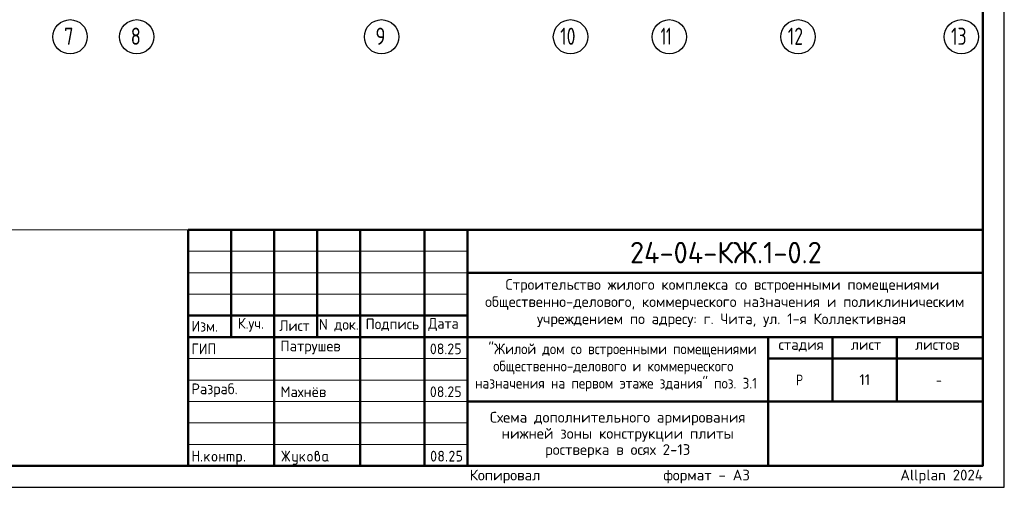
# Model space of a CAD drawing. Header units: millimetres. Extents: x 0 to 42000, y 0 to 29700.
# Tile 2 of 3: x 19076 to 42000, y 0 to 10896. Entities that reach past the tile are written whole.
import ezdxf

# ---------------------------------------------------------------- set-up
doc = ezdxf.new("R2010")
doc.units = ezdxf.units.MM
doc.linetypes.add('______5', pattern=[1100, 800, -100, 100, -100])
doc.layers.add('Standard', color=7, linetype='Continuous', lineweight=25)
doc.layers.add('Надписи', color=7, linetype='Continuous', lineweight=25)
doc.layers.add('Оси', color=7, linetype='______5', true_color=0x656565)
doc.styles.add('ISOCPEUR', font='txt')

msp = doc.modelspace()

# ---------------------------------------------------------------- hatches: boundary and pattern name
at = {"layer": 'Standard', "linetype": 'Continuous', "lineweight": 25, "transparency": 33554687}
for points in [[(23099, 614), (23099, 839), (23099, 840), (23099, 842), (23099, 843), (23100, 844), (23100, 845), (23101, 846), (23101, 847), (23102, 848), (23103, 849), (23104, 850), (23105, 850), (23106, 851), (23107, 851), (23109, 851), (23110, 851), (23112, 851), (23113, 851), (23115, 851), (23116, 851), (23117, 851), (23118, 850), (23119, 850), (23120, 849), (23121, 848), (23122, 847), (23122, 846), (23123, 845), (23123, 844), (23124, 843), (23124, 842), (23124, 840), (23124, 839), (23124, 751), (23224, 751), (23224, 839), (23224, 840), (23224, 842), (23224, 843), (23225, 844), (23225, 845), (23226, 846), (23226, 847), (23227, 848), (23228, 849), (23229, 850), (23230, 850), (23231, 851), (23232, 851), (23233, 851), (23235, 851), (23236, 851), (23238, 851), (23239, 851), (23241, 851), (23242, 851), (23243, 850), (23244, 850), (23245, 849), (23246, 848), (23247, 847), (23247, 846), (23248, 845), (23248, 844), (23249, 843), (23249, 842), (23249, 840), (23249, 839), (23249, 614), (23249, 612), (23249, 611), (23249, 609), (23248, 608), (23248, 607), (23247, 606), (23247, 605), (23246, 604), (23245, 604), (23244, 603), (23243, 602), (23242, 602), (23241, 602), (23239, 601), (23238, 601), (23236, 601), (23235, 601), (23233, 601), (23232, 602), (23231, 602), (23230, 602), (23229, 603), (23228, 604), (23227, 604), (23226, 605), (23226, 606), (23225, 607), (23225, 608), (23224, 609), (23224, 611), (23224, 612), (23224, 614), (23224, 726), (23124, 726), (23124, 614), (23124, 612), (23124, 611), (23124, 609), (23123, 608), (23123, 607), (23122, 606), (23122, 605), (23121, 604), (23120, 604), (23119, 603), (23118, 602), (23117, 602), (23116, 602), (23115, 601), (23113, 601), (23112, 601), (23110, 601), (23109, 601), (23107, 602), (23106, 602), (23105, 602), (23104, 603), (23103, 604), (23102, 604), (23101, 605), (23101, 606), (23100, 607), (23100, 608), (23099, 609), (23099, 611), (23099, 612)], [(23399, 694), (23478, 773), (23478, 773), (23479, 774), (23480, 775), (23482, 775), (23483, 776), (23484, 776), (23485, 776), (23486, 776), (23488, 776), (23489, 776), (23491, 776), (23492, 775), (23493, 775), (23494, 774), (23495, 774), (23496, 773), (23497, 772), (23497, 771), (23498, 770), (23498, 769), (23499, 768), (23499, 767), (23499, 765), (23499, 764), (23499, 762), (23499, 761), (23498, 760), (23498, 759), (23497, 758), (23497, 757), (23496, 756), (23495, 755), (23440, 700), (23496, 621), (23498, 619), (23498, 617), (23499, 616), (23499, 614), (23499, 612), (23499, 611), (23499, 609), (23498, 608), (23498, 607), (23497, 606), (23497, 605), (23496, 604), (23495, 604), (23494, 603), (23493, 602), (23492, 602), (23491, 602), (23489, 601), (23488, 601), (23486, 601), (23485, 601), (23483, 602), (23482, 602), (23480, 603), (23479, 603), (23478, 604), (23477, 605), (23476, 607), (23422, 682), (23399, 659), (23399, 614), (23399, 612), (23399, 611), (23399, 609), (23398, 608), (23398, 607), (23397, 606), (23397, 605), (23396, 604), (23395, 604), (23394, 603), (23393, 602), (23392, 602), (23391, 602), (23389, 601), (23388, 601), (23386, 601), (23385, 601), (23383, 601), (23382, 602), (23381, 602), (23380, 602), (23379, 603), (23378, 604), (23377, 604), (23376, 605), (23376, 606), (23375, 607), (23375, 608), (23374, 609), (23374, 611), (23374, 612), (23374, 614), (23374, 764), (23374, 765), (23374, 767), (23374, 768), (23375, 769), (23375, 770), (23376, 771), (23376, 772), (23377, 773), (23378, 774), (23379, 774), (23380, 775), (23381, 775), (23382, 776), (23383, 776), (23385, 776), (23386, 776), (23388, 776), (23389, 776), (23391, 776), (23392, 775), (23393, 775), (23394, 774), (23395, 774), (23396, 773), (23397, 772), (23397, 771), (23398, 770), (23398, 769), (23399, 768), (23399, 767), (23399, 765), (23399, 764)], [(23749, 676), (23749, 614), (23749, 612), (23748, 611), (23748, 609), (23748, 608), (23747, 607), (23747, 606), (23746, 605), (23746, 604), (23745, 604), (23744, 603), (23743, 602), (23742, 602), (23740, 602), (23739, 601), (23738, 601), (23736, 601), (23735, 601), (23733, 601), (23732, 602), (23731, 602), (23729, 602), (23729, 603), (23728, 604), (23727, 604), (23726, 605), (23725, 606), (23725, 607), (23724, 608), (23724, 609), (23724, 611), (23724, 612), (23724, 614), (23724, 764), (23724, 765), (23724, 767), (23724, 768), (23724, 769), (23725, 770), (23725, 771), (23726, 772), (23727, 773), (23728, 774), (23729, 774), (23729, 775), (23731, 775), (23732, 776), (23733, 776), (23735, 776), (23736, 776), (23738, 776), (23739, 776), (23740, 776), (23742, 775), (23743, 775), (23744, 774), (23745, 774), (23746, 773), (23746, 772), (23747, 771), (23747, 770), (23748, 769), (23748, 768), (23748, 767), (23749, 765), (23749, 764), (23749, 701), (23823, 701), (23823, 764), (23823, 765), (23824, 767), (23824, 768), (23824, 769), (23825, 770), (23825, 771), (23826, 772), (23826, 773), (23827, 774), (23828, 774), (23829, 775), (23830, 775), (23832, 776), (23833, 776), (23834, 776), (23836, 776), (23837, 776), (23839, 776), (23840, 776), (23841, 775), (23843, 775), (23843, 774), (23844, 774), (23845, 773), (23846, 772), (23847, 771), (23847, 770), (23848, 769), (23848, 768), (23848, 767), (23848, 765), (23848, 764), (23848, 614), (23848, 612), (23848, 611), (23848, 609), (23848, 608), (23847, 607), (23847, 606), (23846, 605), (23845, 604), (23844, 604), (23843, 603), (23843, 602), (23841, 602), (23840, 602), (23839, 601), (23837, 601), (23836, 601), (23834, 601), (23833, 601), (23832, 602), (23830, 602), (23829, 602), (23828, 603), (23827, 604), (23826, 604), (23826, 605), (23825, 606), (23825, 607), (23824, 608), (23824, 609), (23824, 611), (23823, 612), (23823, 614), (23823, 676)], [(23911, 776), (24023, 776), (24026, 776), (24028, 776), (24031, 776), (24033, 775), (24036, 775), (24038, 774), (24040, 773), (24043, 773), (24045, 772), (24047, 770), (24049, 769), (24051, 768), (24053, 767), (24055, 765), (24057, 763), (24059, 762), (24061, 760), (24062, 758), (24064, 756), (24065, 754), (24067, 752), (24068, 750), (24069, 748), (24070, 745), (24071, 743), (24071, 741), (24072, 739), (24072, 736), (24073, 734), (24073, 731), (24073, 729), (24073, 726), (24073, 614), (24073, 612), (24073, 611), (24073, 609), (24073, 608), (24072, 607), (24072, 606), (24071, 605), (24070, 604), (24069, 604), (24068, 603), (24067, 602), (24066, 602), (24065, 602), (24064, 601), (24062, 601), (24061, 601), (24059, 601), (24058, 601), (24057, 602), (24055, 602), (24054, 602), (24053, 603), (24052, 604), (24051, 604), (24051, 605), (24050, 606), (24049, 607), (24049, 608), (24049, 609), (24048, 611), (24048, 612), (24048, 614), (24048, 726), (24048, 729), (24048, 731), (24047, 734), (24046, 736), (24046, 738), (24044, 740), (24043, 742), (24041, 744), (24039, 746), (24037, 747), (24035, 748), (24033, 749), (24031, 750), (24028, 751), (24026, 751), (24023, 751), (23998, 751), (23998, 614), (23998, 612), (23998, 611), (23998, 609), (23998, 608), (23997, 607), (23997, 606), (23996, 605), (23995, 604), (23995, 604), (23994, 603), (23993, 602), (23991, 602), (23990, 602), (23989, 601), (23987, 601), (23986, 601), (23984, 601), (23983, 601), (23982, 602), (23980, 602), (23979, 602), (23978, 603), (23977, 604), (23977, 604), (23976, 605), (23975, 606), (23975, 607), (23974, 608), (23974, 609), (23974, 611), (23973, 612), (23973, 614), (23973, 751), (23924, 751), (23924, 614), (23924, 612), (23923, 611), (23923, 609), (23923, 608), (23922, 607), (23922, 606), (23921, 605), (23920, 604), (23920, 604), (23919, 603), (23918, 602), (23916, 602), (23915, 602), (23914, 601), (23913, 601), (23911, 601), (23909, 601), (23908, 601), (23907, 602), (23906, 602), (23904, 602), (23903, 603), (23902, 604), (23902, 604), (23901, 605), (23900, 606), (23900, 607), (23899, 608), (23899, 609), (23899, 611), (23898, 612), (23898, 614), (23898, 764), (23898, 765), (23899, 767), (23899, 768), (23899, 769), (23900, 770), (23900, 771), (23901, 772), (23902, 773), (23902, 774), (23903, 774), (23904, 775), (23906, 775), (23907, 776), (23908, 776), (23909, 776)], [(25259, 704), (25194, 607), (25193, 605), (25192, 604), (25191, 603), (25190, 603), (25188, 602), (25187, 602), (25185, 601), (25183, 601), (25182, 601), (25180, 601), (25179, 602), (25178, 602), (25177, 603), (25176, 603), (25175, 604), (25174, 605), (25173, 605), (25173, 606), (25172, 607), (25172, 609), (25171, 610), (25171, 611), (25171, 613), (25171, 614), (25171, 616), (25172, 618), (25172, 619), (25173, 621), (25243, 726), (25173, 832), (25172, 833), (25172, 835), (25171, 837), (25171, 838), (25171, 840), (25171, 841), (25171, 843), (25172, 844), (25172, 845), (25173, 846), (25173, 847), (25174, 848), (25175, 849), (25176, 849), (25177, 850), (25178, 850), (25179, 851), (25181, 851), (25182, 851), (25184, 851), (25185, 851), (25187, 851), (25188, 851), (25189, 850), (25191, 849), (25192, 848), (25193, 847), (25194, 846), (25259, 749), (25259, 839), (25259, 840), (25259, 842), (25259, 843), (25259, 844), (25260, 845), (25260, 846), (25261, 847), (25262, 848), (25262, 849), (25263, 850), (25264, 850), (25266, 851), (25267, 851), (25268, 851), (25269, 851), (25271, 851), (25273, 851), (25274, 851), (25275, 851), (25277, 851), (25278, 850), (25279, 850), (25280, 849), (25280, 848), (25281, 847), (25282, 846), (25282, 845), (25283, 844), (25283, 843), (25283, 842), (25284, 840), (25284, 839), (25284, 749), (25348, 846), (25349, 847), (25350, 848), (25351, 849), (25353, 850), (25354, 851), (25356, 851), (25357, 851), (25359, 851), (25360, 851), (25361, 851), (25362, 851), (25363, 850), (25365, 850), (25366, 849), (25367, 848), (25367, 847), (25368, 847), (25369, 846), (25370, 845), (25370, 843), (25371, 842), (25371, 841), (25371, 840), (25371, 839), (25371, 837), (25371, 835), (25370, 833), (25369, 832), (25299, 726), (25369, 621), (25370, 619), (25371, 617), (25371, 616), (25371, 614), (25371, 613), (25371, 611), (25371, 610), (25370, 609), (25370, 608), (25369, 607), (25368, 606), (25368, 605), (25367, 604), (25366, 603), (25365, 603), (25364, 602), (25363, 602), (25361, 602), (25360, 601), (25359, 601), (25357, 601), (25356, 602), (25354, 602), (25353, 603), (25351, 603), (25350, 604), (25349, 605), (25348, 607), (25284, 704), (25284, 614), (25284, 612), (25283, 611), (25283, 609), (25283, 608), (25282, 607), (25282, 606), (25281, 605), (25280, 604), (25280, 604), (25279, 603), (25278, 602), (25277, 602), (25275, 602), (25274, 601), (25273, 601), (25271, 601), (25269, 601), (25268, 601), (25267, 602), (25266, 602), (25264, 602), (25263, 603), (25262, 604), (25262, 604), (25261, 605), (25260, 606), (25260, 607), (25259, 608), (25259, 609), (25259, 611), (25259, 612), (25259, 614)], [(25521, 576), (25521, 601), (25471, 601), (25468, 601), (25466, 602), (25463, 602), (25461, 602), (25458, 603), (25456, 603), (25454, 604), (25452, 605), (25449, 606), (25447, 607), (25445, 608), (25443, 609), (25441, 611), (25439, 612), (25437, 614), (25436, 616), (25434, 618), (25432, 620), (25431, 622), (25429, 624), (25428, 626), (25427, 628), (25426, 630), (25425, 632), (25424, 634), (25423, 637), (25422, 639), (25422, 641), (25422, 644), (25421, 646), (25421, 649), (25421, 651), (25421, 764), (25421, 765), (25421, 767), (25421, 768), (25422, 769), (25422, 770), (25423, 771), (25423, 772), (25424, 773), (25425, 774), (25426, 774), (25427, 775), (25428, 775), (25429, 776), (25431, 776), (25432, 776), (25434, 776), (25435, 776), (25437, 776), (25438, 776), (25439, 775), (25440, 775), (25441, 774), (25442, 774), (25443, 773), (25444, 772), (25444, 771), (25445, 770), (25445, 769), (25446, 768), (25446, 767), (25446, 765), (25446, 764), (25446, 651), (25446, 649), (25447, 646), (25447, 644), (25448, 642), (25449, 640), (25450, 638), (25452, 636), (25454, 634), (25455, 632), (25457, 630), (25459, 629), (25462, 628), (25464, 627), (25466, 627), (25468, 626), (25471, 626), (25521, 626), (25521, 764), (25521, 765), (25521, 767), (25521, 768), (25522, 769), (25522, 770), (25523, 771), (25523, 772), (25524, 773), (25525, 774), (25526, 774), (25527, 775), (25528, 775), (25529, 776), (25530, 776), (25532, 776), (25533, 776), (25535, 776), (25536, 776), (25538, 776), (25539, 775), (25540, 775), (25541, 774), (25542, 774), (25543, 773), (25544, 772), (25544, 771), (25545, 770), (25545, 769), (25545, 768), (25546, 767), (25546, 765), (25546, 764), (25546, 576), (25546, 574), (25546, 571), (25545, 569), (25545, 566), (25545, 564), (25544, 562), (25543, 559), (25542, 557), (25541, 555), (25540, 553), (25539, 551), (25538, 549), (25537, 547), (25535, 545), (25533, 543), (25532, 541), (25530, 539), (25528, 538), (25526, 536), (25524, 535), (25522, 533), (25520, 532), (25518, 531), (25516, 530), (25514, 529), (25511, 528), (25509, 528), (25507, 527), (25504, 527), (25502, 527), (25499, 526), (25497, 526), (25446, 526), (25445, 526), (25443, 527), (25442, 527), (25441, 527), (25440, 528), (25439, 528), (25438, 529), (25437, 529), (25436, 530), (25435, 531), (25435, 532), (25434, 533), (25434, 535), (25434, 536), (25434, 537), (25434, 539), (25434, 540), (25434, 541), (25434, 542), (25435, 544), (25435, 545), (25436, 546), (25436, 547), (25437, 548), (25438, 549), (25439, 549), (25440, 550), (25442, 550), (25443, 551), (25444, 551), (25445, 551), (25446, 551), (25496, 551), (25499, 551), (25501, 552), (25503, 552), (25506, 553), (25508, 554), (25510, 555), (25512, 557), (25514, 558), (25515, 560), (25517, 562), (25518, 564), (25519, 566), (25520, 568), (25520, 571), (25521, 573)], [(25621, 694), (25700, 773), (25700, 773), (25701, 774), (25702, 775), (25704, 775), (25705, 776), (25706, 776), (25707, 776), (25708, 776), (25710, 776), (25711, 776), (25713, 776), (25714, 775), (25715, 775), (25716, 774), (25717, 774), (25718, 773), (25719, 772), (25719, 771), (25720, 770), (25720, 769), (25721, 768), (25721, 767), (25721, 765), (25721, 764), (25721, 762), (25721, 761), (25721, 760), (25720, 759), (25720, 758), (25719, 757), (25718, 756), (25717, 755), (25662, 700), (25719, 621), (25720, 619), (25720, 617), (25721, 616), (25721, 614), (25721, 612), (25721, 611), (25721, 609), (25720, 608), (25720, 607), (25719, 606), (25719, 605), (25718, 604), (25717, 604), (25716, 603), (25715, 602), (25714, 602), (25713, 602), (25711, 601), (25710, 601), (25708, 601), (25707, 601), (25705, 602), (25704, 602), (25703, 603), (25701, 603), (25700, 604), (25699, 605), (25698, 607), (25644, 682), (25621, 659), (25621, 614), (25621, 612), (25621, 611), (25621, 609), (25620, 608), (25620, 607), (25619, 606), (25619, 605), (25618, 604), (25617, 604), (25616, 603), (25615, 602), (25614, 602), (25613, 602), (25611, 601), (25610, 601), (25608, 601), (25607, 601), (25606, 601), (25604, 602), (25603, 602), (25602, 602), (25601, 603), (25600, 604), (25599, 604), (25598, 605), (25598, 606), (25597, 607), (25597, 608), (25596, 609), (25596, 611), (25596, 612), (25596, 614), (25596, 764), (25596, 765), (25596, 767), (25596, 768), (25597, 769), (25597, 770), (25598, 771), (25598, 772), (25599, 773), (25600, 774), (25601, 774), (25602, 775), (25603, 775), (25604, 776), (25606, 776), (25607, 776), (25608, 776), (25610, 776), (25611, 776), (25613, 776), (25614, 775), (25615, 775), (25616, 774), (25617, 774), (25618, 773), (25619, 772), (25619, 771), (25620, 770), (25620, 769), (25621, 768), (25621, 767), (25621, 765), (25621, 764)], [(29137, 851), (29140, 851), (29144, 851), (29147, 851), (29150, 850), (29153, 850), (29156, 849), (29158, 848), (29161, 847), (29164, 846), (29167, 844), (29169, 843), (29172, 841), (29174, 839), (29177, 837), (29179, 835), (29181, 833), (29184, 831), (29186, 828), (29188, 826), (29189, 823), (29191, 821), (29193, 818), (29194, 816), (29195, 813), (29196, 810), (29197, 807), (29198, 804), (29198, 801), (29199, 798), (29199, 795), (29200, 792), (29200, 789), (29200, 784), (29199, 780), (29198, 775), (29197, 771), (29195, 766), (29193, 762), (29191, 757), (29188, 753), (29110, 626), (29187, 626), (29189, 626), (29190, 626), (29191, 626), (29193, 626), (29194, 625), (29195, 625), (29196, 624), (29197, 623), (29197, 622), (29198, 621), (29198, 620), (29199, 619), (29199, 618), (29199, 617), (29200, 615), (29200, 614), (29200, 612), (29199, 611), (29199, 610), (29199, 608), (29198, 607), (29198, 606), (29197, 605), (29197, 604), (29196, 604), (29195, 603), (29194, 602), (29193, 602), (29191, 602), (29190, 601), (29189, 601), (29187, 601), (29087, 601), (29086, 601), (29084, 601), (29083, 602), (29082, 602), (29081, 602), (29080, 603), (29079, 604), (29078, 604), (29077, 605), (29076, 606), (29076, 607), (29075, 608), (29075, 609), (29075, 611), (29075, 612), (29075, 614), (29075, 616), (29075, 617), (29076, 619), (29077, 621), (29168, 768), (29170, 771), (29171, 773), (29172, 776), (29173, 778), (29174, 781), (29174, 783), (29175, 786), (29175, 789), (29175, 793), (29174, 796), (29173, 800), (29172, 803), (29171, 806), (29168, 809), (29166, 813), (29164, 815), (29161, 818), (29158, 820), (29155, 822), (29152, 823), (29148, 825), (29145, 826), (29141, 826), (29137, 826), (29135, 826), (29132, 826), (29129, 825), (29127, 824), (29124, 823), (29122, 822), (29119, 820), (29117, 818), (29114, 816), (29112, 814), (29110, 812), (29107, 809), (29105, 806), (29103, 802), (29100, 799), (29098, 795), (29097, 793), (29096, 792), (29095, 791), (29094, 790), (29092, 790), (29091, 789), (29089, 789), (29087, 789), (29086, 789), (29084, 789), (29083, 789), (29082, 790), (29081, 790), (29080, 791), (29079, 791), (29078, 792), (29077, 793), (29076, 794), (29076, 795), (29075, 796), (29075, 797), (29075, 798), (29075, 800), (29075, 801), (29075, 803), (29075, 804), (29075, 805), (29076, 806), (29079, 812), (29082, 817), (29085, 822), (29088, 826), (29092, 830), (29095, 834), (29099, 837), (29103, 840), (29107, 843), (29111, 845), (29115, 847), (29119, 848), (29123, 850), (29128, 851), (29132, 851)], [(29250, 739), (29250, 839), (29250, 840), (29250, 842), (29250, 843), (29250, 844), (29251, 845), (29251, 846), (29252, 847), (29253, 848), (29253, 849), (29254, 850), (29255, 850), (29257, 851), (29258, 851), (29259, 851), (29261, 851), (29262, 851), (29349, 851), (29351, 851), (29352, 851), (29354, 851), (29355, 851), (29356, 850), (29357, 850), (29358, 849), (29359, 848), (29359, 847), (29360, 846), (29361, 845), (29361, 844), (29361, 843), (29362, 842), (29362, 840), (29362, 839), (29362, 837), (29362, 836), (29361, 834), (29361, 833), (29361, 832), (29360, 831), (29359, 830), (29359, 829), (29358, 829), (29357, 828), (29356, 827), (29355, 827), (29354, 827), (29352, 826), (29351, 826), (29349, 826), (29275, 826), (29275, 751), (29312, 751), (29315, 751), (29318, 751), (29322, 751), (29324, 750), (29327, 750), (29330, 749), (29333, 748), (29336, 747), (29339, 746), (29341, 744), (29344, 743), (29347, 741), (29349, 739), (29351, 737), (29354, 735), (29356, 733), (29358, 731), (29360, 728), (29362, 726), (29364, 723), (29366, 721), (29367, 718), (29369, 715), (29370, 713), (29371, 710), (29372, 707), (29373, 704), (29373, 701), (29374, 698), (29374, 695), (29374, 692), (29374, 689), (29374, 664), (29374, 661), (29374, 657), (29374, 654), (29373, 651), (29373, 648), (29372, 645), (29371, 643), (29370, 640), (29369, 637), (29367, 634), (29366, 632), (29364, 629), (29362, 627), (29360, 624), (29358, 622), (29356, 620), (29354, 617), (29351, 615), (29349, 613), (29346, 612), (29344, 610), (29341, 608), (29339, 607), (29336, 606), (29333, 605), (29330, 604), (29327, 603), (29324, 602), (29321, 602), (29318, 602), (29315, 601), (29312, 601), (29262, 601), (29261, 601), (29259, 601), (29258, 602), (29257, 602), (29255, 602), (29254, 603), (29253, 604), (29253, 604), (29252, 605), (29251, 606), (29251, 607), (29250, 608), (29250, 610), (29250, 611), (29250, 612), (29250, 614), (29250, 615), (29250, 617), (29250, 618), (29250, 619), (29251, 620), (29251, 621), (29252, 622), (29253, 623), (29253, 624), (29254, 625), (29255, 625), (29257, 626), (29258, 626), (29259, 626), (29261, 626), (29262, 626), (29312, 626), (29316, 626), (29319, 627), (29323, 628), (29326, 629), (29330, 630), (29333, 632), (29336, 634), (29338, 637), (29341, 640), (29343, 643), (29345, 646), (29347, 649), (29348, 653), (29349, 656), (29349, 660), (29349, 664), (29349, 689), (29349, 693), (29349, 696), (29348, 700), (29347, 703), (29345, 707), (29343, 710), (29341, 713), (29338, 715), (29336, 718), (29333, 720), (29330, 722), (29326, 724), (29323, 725), (29319, 726), (29316, 726), (29312, 726), (29262, 726), (29261, 726), (29259, 726), (29258, 727), (29257, 727), (29255, 727), (29254, 728), (29253, 729), (29253, 729), (29252, 730), (29251, 731), (29251, 732), (29250, 733), (29250, 734), (29250, 736), (29250, 737)], [(23299, 626), (23299, 628), (23299, 629), (23299, 631), (23300, 632), (23300, 633), (23301, 634), (23301, 635), (23302, 636), (23303, 637), (23304, 637), (23305, 638), (23306, 638), (23307, 638), (23309, 639), (23310, 639), (23312, 639), (23313, 639), (23314, 639), (23316, 638), (23317, 638), (23318, 638), (23319, 637), (23320, 637), (23321, 636), (23322, 635), (23322, 634), (23323, 633), (23323, 632), (23324, 631), (23324, 629), (23324, 628), (23324, 626), (23324, 614), (23324, 612), (23324, 611), (23324, 610), (23323, 608), (23323, 607), (23322, 606), (23322, 605), (23321, 604), (23320, 604), (23319, 603), (23318, 602), (23317, 602), (23316, 602), (23314, 601), (23313, 601), (23312, 601), (23310, 601), (23309, 601), (23307, 602), (23306, 602), (23305, 602), (23304, 603), (23303, 604), (23302, 604), (23301, 605), (23301, 606), (23300, 607), (23300, 608), (23299, 610), (23299, 611), (23299, 612), (23299, 614)], [(24298, 626), (24298, 628), (24298, 629), (24299, 631), (24299, 632), (24299, 633), (24300, 634), (24301, 635), (24301, 636), (24302, 637), (24303, 637), (24304, 638), (24305, 638), (24307, 638), (24308, 639), (24309, 639), (24311, 639), (24312, 639), (24314, 639), (24315, 638), (24316, 638), (24317, 638), (24318, 637), (24319, 637), (24320, 636), (24321, 635), (24322, 634), (24322, 633), (24323, 632), (24323, 631), (24323, 629), (24323, 628), (24323, 626), (24323, 614), (24323, 612), (24323, 611), (24323, 610), (24323, 608), (24322, 607), (24322, 606), (24321, 605), (24320, 604), (24319, 604), (24318, 603), (24317, 602), (24316, 602), (24315, 602), (24314, 601), (24312, 601), (24311, 601), (24309, 601), (24308, 601), (24307, 602), (24305, 602), (24304, 602), (24303, 603), (24302, 604), (24301, 604), (24301, 605), (24300, 606), (24299, 607), (24299, 608), (24299, 610), (24298, 611), (24298, 612), (24298, 614)], [(29000, 626), (29000, 628), (29000, 629), (29000, 631), (29001, 632), (29001, 633), (29002, 634), (29002, 635), (29003, 636), (29004, 637), (29005, 637), (29006, 638), (29007, 638), (29008, 638), (29009, 639), (29011, 639), (29012, 639), (29014, 639), (29015, 639), (29017, 638), (29018, 638), (29019, 638), (29020, 637), (29021, 637), (29022, 636), (29023, 635), (29023, 634), (29024, 633), (29024, 632), (29024, 631), (29025, 629), (29025, 628), (29025, 626), (29025, 614), (29025, 612), (29025, 611), (29024, 610), (29024, 608), (29024, 607), (29023, 606), (29023, 605), (29022, 604), (29021, 604), (29020, 603), (29019, 602), (29018, 602), (29017, 602), (29015, 601), (29014, 601), (29012, 601), (29011, 601), (29009, 601), (29008, 602), (29007, 602), (29006, 602), (29005, 603), (29004, 604), (29003, 604), (29002, 605), (29002, 606), (29001, 607), (29001, 608), (29000, 610), (29000, 611), (29000, 612), (29000, 614)]]:
    msp.add_hatch(color=7, dxfattribs=at).paths.add_polyline_path(points, flags=16)
h = msp.add_hatch(color=7, dxfattribs=at)
h.paths.add_polyline_path([(23549, 664), (23549, 714), (23549, 717), (23549, 720), (23549, 723), (23550, 726), (23550, 729), (23551, 732), (23552, 735), (23553, 738), (23554, 740), (23556, 743), (23557, 746), (23559, 748), (23561, 751), (23563, 753), (23565, 756), (23567, 758), (23569, 760), (23572, 762), (23574, 764), (23577, 766), (23579, 768), (23582, 769), (23584, 770), (23587, 772), (23590, 773), (23593, 774), (23596, 774), (23599, 775), (23602, 776), (23605, 776), (23608, 776), (23611, 776), (23614, 776), (23618, 776), (23621, 776), (23624, 775), (23627, 774), (23630, 774), (23633, 773), (23635, 772), (23638, 770), (23641, 769), (23643, 768), (23646, 766), (23648, 764), (23651, 762), (23653, 760), (23655, 758), (23658, 756), (23660, 753), (23662, 751), (23663, 749), (23665, 746), (23666, 743), (23668, 741), (23669, 738), (23670, 735), (23671, 732), (23672, 729), (23672, 726), (23673, 723), (23673, 720), (23674, 717), (23674, 714), (23674, 664), (23674, 660), (23673, 657), (23673, 654), (23672, 651), (23672, 648), (23671, 645), (23670, 642), (23669, 640), (23668, 637), (23666, 634), (23665, 632), (23663, 629), (23662, 627), (23660, 624), (23658, 622), (23655, 620), (23653, 617), (23651, 615), (23648, 613), (23646, 612), (23643, 610), (23641, 608), (23638, 607), (23635, 606), (23632, 605), (23629, 604), (23627, 603), (23624, 602), (23621, 602), (23617, 602), (23614, 601), (23611, 601), (23608, 601), (23605, 602), (23602, 602), (23599, 602), (23596, 603), (23593, 604), (23590, 605), (23587, 606), (23584, 607), (23582, 608), (23579, 610), (23577, 612), (23574, 613), (23572, 615), (23569, 617), (23567, 620), (23565, 622), (23563, 624), (23561, 627), (23559, 629), (23557, 632), (23556, 634), (23554, 637), (23553, 640), (23552, 642), (23551, 645), (23550, 648), (23550, 651), (23549, 654), (23549, 657), (23549, 660)], flags=16)
h.paths.add_polyline_path([(23648, 664), (23648, 714), (23648, 718), (23648, 721), (23647, 725), (23646, 728), (23644, 732), (23642, 735), (23640, 738), (23638, 740), (23635, 743), (23632, 745), (23629, 747), (23625, 749), (23622, 750), (23619, 751), (23615, 751), (23611, 751), (23607, 751), (23604, 751), (23600, 750), (23597, 749), (23594, 747), (23590, 745), (23587, 743), (23585, 740), (23582, 738), (23580, 735), (23578, 732), (23577, 728), (23575, 725), (23574, 721), (23574, 718), (23574, 714), (23574, 664), (23574, 660), (23574, 656), (23575, 653), (23577, 649), (23578, 646), (23580, 643), (23582, 640), (23585, 637), (23587, 634), (23590, 632), (23593, 630), (23597, 629), (23600, 628), (23604, 627), (23607, 626), (23611, 626), (23615, 626), (23619, 627), (23622, 628), (23625, 629), (23629, 630), (23632, 633), (23635, 635), (23638, 637), (23640, 640), (23642, 643), (23644, 646), (23646, 649), (23647, 653), (23648, 656), (23648, 660)])
h = msp.add_hatch(color=7, dxfattribs=at)
h.paths.add_polyline_path([(24123, 764), (24123, 765), (24124, 767), (24124, 768), (24124, 769), (24125, 770), (24125, 771), (24126, 772), (24127, 773), (24127, 774), (24128, 774), (24129, 775), (24130, 775), (24132, 776), (24133, 776), (24134, 776), (24136, 776), (24198, 776), (24201, 776), (24203, 776), (24206, 776), (24208, 775), (24211, 775), (24213, 774), (24215, 773), (24218, 773), (24220, 772), (24222, 770), (24224, 769), (24226, 768), (24228, 767), (24230, 765), (24232, 763), (24234, 762), (24236, 760), (24237, 758), (24239, 756), (24240, 754), (24241, 752), (24243, 750), (24244, 748), (24245, 746), (24245, 743), (24246, 741), (24247, 739), (24247, 736), (24248, 734), (24248, 731), (24248, 729), (24248, 726), (24248, 651), (24248, 649), (24248, 646), (24248, 644), (24247, 641), (24247, 639), (24246, 637), (24245, 634), (24245, 632), (24244, 630), (24243, 628), (24241, 626), (24240, 624), (24239, 622), (24237, 620), (24236, 618), (24234, 616), (24232, 614), (24230, 612), (24228, 611), (24226, 609), (24224, 608), (24222, 607), (24220, 606), (24218, 605), (24215, 604), (24213, 603), (24211, 603), (24208, 602), (24206, 602), (24203, 602), (24201, 601), (24198, 601), (24148, 601), (24148, 539), (24148, 537), (24148, 536), (24148, 535), (24148, 533), (24147, 532), (24147, 531), (24146, 530), (24145, 529), (24145, 529), (24144, 528), (24143, 528), (24141, 527), (24140, 527), (24139, 527), (24138, 526), (24136, 526), (24134, 526), (24133, 527), (24132, 527), (24130, 527), (24129, 528), (24128, 528), (24127, 529), (24127, 529), (24126, 530), (24125, 531), (24125, 532), (24124, 533), (24124, 535), (24124, 536), (24123, 537), (24123, 539)], flags=16)
h.paths.add_polyline_path([(24148, 751), (24148, 626), (24198, 626), (24201, 626), (24203, 627), (24206, 627), (24208, 628), (24210, 629), (24212, 630), (24214, 632), (24216, 634), (24218, 635), (24219, 637), (24220, 639), (24221, 642), (24222, 644), (24223, 646), (24223, 649), (24223, 651), (24223, 726), (24223, 729), (24223, 731), (24222, 734), (24221, 736), (24220, 738), (24219, 740), (24218, 742), (24216, 744), (24214, 746), (24212, 747), (24210, 748), (24208, 749), (24206, 750), (24203, 751), (24201, 751), (24198, 751)])
h = msp.add_hatch(color=7, dxfattribs=at)
h.paths.add_polyline_path([(25771, 664), (25771, 714), (25771, 717), (25771, 720), (25771, 723), (25772, 726), (25773, 729), (25773, 732), (25774, 735), (25775, 738), (25777, 740), (25778, 743), (25779, 746), (25781, 748), (25783, 751), (25785, 753), (25787, 756), (25789, 758), (25791, 760), (25794, 762), (25796, 764), (25799, 766), (25801, 768), (25804, 769), (25806, 770), (25809, 772), (25812, 773), (25815, 774), (25818, 774), (25821, 775), (25824, 776), (25827, 776), (25830, 776), (25833, 776), (25836, 776), (25840, 776), (25843, 776), (25846, 775), (25849, 774), (25852, 774), (25855, 773), (25857, 772), (25860, 770), (25863, 769), (25865, 768), (25868, 766), (25871, 764), (25873, 762), (25875, 760), (25878, 758), (25880, 756), (25882, 753), (25884, 751), (25885, 749), (25887, 746), (25889, 743), (25890, 741), (25891, 738), (25892, 735), (25893, 732), (25894, 729), (25894, 726), (25895, 723), (25895, 720), (25896, 717), (25896, 714), (25896, 664), (25896, 660), (25895, 657), (25895, 654), (25894, 651), (25894, 648), (25893, 645), (25892, 642), (25891, 640), (25890, 637), (25888, 634), (25887, 632), (25885, 629), (25884, 627), (25882, 624), (25880, 622), (25877, 620), (25875, 617), (25873, 615), (25870, 613), (25868, 612), (25865, 610), (25863, 608), (25860, 607), (25857, 606), (25854, 605), (25852, 604), (25849, 603), (25846, 602), (25843, 602), (25840, 602), (25836, 601), (25833, 601), (25830, 601), (25827, 602), (25824, 602), (25821, 602), (25818, 603), (25815, 604), (25812, 605), (25809, 606), (25806, 607), (25804, 608), (25801, 610), (25799, 612), (25796, 613), (25794, 615), (25791, 617), (25789, 620), (25787, 622), (25785, 624), (25783, 627), (25781, 629), (25779, 632), (25778, 634), (25777, 637), (25775, 640), (25774, 642), (25773, 645), (25773, 648), (25772, 651), (25771, 654), (25771, 657), (25771, 660)], flags=16)
h.paths.add_polyline_path([(25871, 664), (25871, 714), (25871, 718), (25870, 721), (25869, 725), (25868, 728), (25866, 732), (25864, 735), (25862, 738), (25860, 740), (25857, 743), (25854, 745), (25851, 747), (25848, 749), (25844, 750), (25841, 751), (25837, 751), (25833, 751), (25829, 751), (25826, 751), (25822, 750), (25819, 749), (25816, 747), (25813, 745), (25810, 743), (25807, 740), (25804, 738), (25802, 735), (25800, 732), (25799, 728), (25797, 725), (25797, 721), (25796, 718), (25796, 714), (25796, 664), (25796, 660), (25797, 656), (25797, 653), (25799, 649), (25800, 646), (25802, 643), (25804, 640), (25807, 637), (25809, 634), (25812, 632), (25815, 630), (25819, 629), (25822, 628), (25826, 627), (25829, 626), (25833, 626), (25837, 626), (25841, 627), (25844, 628), (25848, 629), (25851, 630), (25854, 633), (25857, 635), (25860, 637), (25862, 640), (25864, 643), (25866, 646), (25868, 649), (25869, 653), (25870, 656), (25871, 660)])
h = msp.add_hatch(color=7, dxfattribs=at)
h.paths.add_polyline_path([(25971, 764), (25975, 767), (25979, 769), (25982, 772), (25986, 773), (25990, 775), (25993, 775), (25997, 776), (26000, 776), (26002, 776), (26004, 777), (26006, 777), (26007, 778), (26009, 779), (26011, 781), (26013, 783), (26014, 785), (26016, 787), (26017, 789), (26018, 791), (26019, 793), (26020, 795), (26020, 797), (26021, 799), (26021, 801), (26021, 804), (26020, 806), (26020, 809), (26019, 811), (26018, 813), (26017, 815), (26015, 817), (26014, 819), (26012, 821), (26010, 822), (26008, 824), (26005, 824), (26003, 825), (26001, 826), (25998, 826), (25996, 826), (25993, 826), (25991, 826), (25988, 825), (25986, 824), (25984, 823), (25982, 822), (25980, 821), (25978, 819), (25976, 817), (25975, 815), (25973, 813), (25973, 811), (25972, 809), (25971, 806), (25971, 804), (25971, 801)])
h.paths.add_polyline_path([(26033, 771), (26037, 769), (26041, 767), (26045, 765), (26048, 762), (26052, 759), (26055, 756), (26058, 752), (26060, 748), (26063, 744), (26065, 740), (26067, 736), (26068, 732), (26069, 727), (26070, 723), (26070, 718), (26070, 714), (26070, 664), (26070, 661), (26070, 657), (26070, 654), (26069, 651), (26069, 648), (26068, 645), (26067, 642), (26066, 640), (26065, 637), (26063, 634), (26062, 632), (26060, 629), (26058, 627), (26056, 624), (26054, 622), (26052, 619), (26050, 617), (26048, 615), (26045, 613), (26043, 612), (26040, 610), (26037, 608), (26035, 607), (26032, 606), (26029, 605), (26026, 604), (26024, 603), (26021, 602), (26018, 602), (26014, 602), (26011, 601), (26008, 601), (26005, 601), (26002, 602), (25999, 602), (25996, 602), (25993, 603), (25990, 604), (25987, 605), (25984, 606), (25981, 607), (25979, 608), (25976, 610), (25973, 612), (25971, 613), (25968, 615), (25966, 617), (25964, 620), (25962, 622), (25960, 624), (25958, 627), (25956, 629), (25954, 632), (25953, 634), (25951, 637), (25950, 640), (25949, 643), (25948, 645), (25947, 648), (25947, 651), (25946, 654), (25946, 657), (25946, 661), (25946, 664), (25946, 801), (25946, 804), (25946, 806), (25946, 809), (25947, 811), (25947, 814), (25948, 816), (25948, 818), (25949, 821), (25950, 823), (25951, 825), (25953, 827), (25954, 829), (25955, 831), (25957, 833), (25958, 835), (25960, 837), (25962, 839), (25964, 840), (25966, 842), (25968, 843), (25970, 844), (25972, 846), (25974, 847), (25976, 848), (25979, 849), (25981, 849), (25983, 850), (25986, 850), (25988, 851), (25990, 851), (25993, 851), (25996, 851), (25998, 851), (26001, 851), (26003, 851), (26006, 850), (26008, 850), (26010, 849), (26013, 849), (26015, 848), (26017, 847), (26019, 846), (26021, 844), (26023, 843), (26025, 842), (26027, 840), (26029, 839), (26031, 837), (26033, 835), (26034, 833), (26036, 831), (26037, 829), (26039, 827), (26040, 825), (26041, 823), (26042, 821), (26043, 818), (26043, 816), (26044, 814), (26045, 811), (26045, 809), (26045, 806), (26045, 804), (26045, 801), (26045, 797), (26045, 792), (26044, 788), (26042, 784), (26041, 781), (26038, 777), (26036, 774)], flags=16)
h.paths.add_polyline_path([(26045, 664), (26045, 714), (26045, 718), (26045, 721), (26044, 725), (26043, 728), (26041, 732), (26039, 735), (26037, 738), (26035, 740), (26032, 743), (26029, 745), (26026, 747), (26023, 749), (26019, 750), (26016, 751), (26012, 751), (26008, 751), (26004, 751), (26001, 751), (25997, 750), (25994, 749), (25990, 747), (25987, 745), (25984, 743), (25982, 740), (25979, 738), (25977, 735), (25975, 732), (25973, 728), (25972, 725), (25971, 721), (25971, 718), (25971, 714), (25971, 664), (25971, 660), (25971, 656), (25972, 653), (25973, 649), (25975, 646), (25977, 643), (25979, 640), (25982, 637), (25984, 634), (25987, 632), (25990, 630), (25994, 629), (25997, 628), (26001, 627), (26004, 626), (26008, 626), (26012, 626), (26016, 627), (26019, 628), (26023, 629), (26026, 630), (26029, 633), (26032, 635), (26035, 637), (26037, 640), (26039, 643), (26041, 646), (26043, 649), (26044, 653), (26045, 656), (26045, 660)])
h = msp.add_hatch(color=7, dxfattribs=at)
h.paths.add_polyline_path([(26220, 751), (26170, 751), (26168, 751), (26165, 751), (26163, 750), (26161, 749), (26159, 748), (26157, 747), (26155, 746), (26153, 744), (26151, 742), (26150, 740), (26148, 738), (26147, 736), (26147, 734), (26146, 731), (26146, 729), (26146, 726), (26146, 651), (26146, 649), (26146, 646), (26147, 644), (26147, 642), (26148, 640), (26150, 638), (26151, 636), (26153, 634), (26155, 632), (26157, 630), (26159, 629), (26161, 628), (26163, 627), (26166, 627), (26168, 626), (26170, 626), (26195, 626), (26198, 626), (26200, 627), (26203, 627), (26205, 628), (26207, 629), (26209, 630), (26211, 632), (26213, 634), (26215, 635), (26216, 637), (26218, 639), (26218, 642), (26219, 644), (26220, 646), (26220, 649), (26220, 651)])
h.paths.add_polyline_path([(26270, 614), (26270, 612), (26270, 611), (26270, 609), (26270, 608), (26269, 607), (26269, 606), (26268, 605), (26267, 604), (26266, 604), (26265, 603), (26264, 602), (26263, 602), (26262, 602), (26261, 601), (26259, 601), (26258, 601), (26253, 601), (26249, 602), (26246, 603), (26242, 605), (26238, 606), (26235, 609), (26232, 611), (26229, 615), (26226, 611), (26222, 609), (26218, 606), (26214, 605), (26210, 603), (26205, 602), (26200, 601), (26195, 601), (26170, 601), (26168, 601), (26165, 602), (26163, 602), (26160, 602), (26158, 603), (26156, 603), (26153, 604), (26151, 605), (26149, 606), (26147, 607), (26145, 608), (26143, 609), (26141, 611), (26139, 612), (26137, 614), (26135, 616), (26133, 618), (26132, 619), (26130, 621), (26129, 623), (26127, 625), (26126, 628), (26125, 630), (26124, 632), (26123, 634), (26123, 636), (26122, 639), (26121, 641), (26121, 644), (26121, 646), (26121, 649), (26121, 651), (26121, 726), (26121, 729), (26121, 731), (26121, 734), (26121, 736), (26122, 739), (26123, 741), (26123, 743), (26124, 746), (26125, 748), (26126, 750), (26127, 752), (26129, 754), (26130, 756), (26132, 758), (26133, 760), (26135, 762), (26137, 763), (26139, 765), (26141, 767), (26143, 768), (26145, 769), (26147, 770), (26149, 772), (26151, 773), (26153, 773), (26156, 774), (26158, 775), (26160, 775), (26163, 776), (26165, 776), (26168, 776), (26170, 776), (26233, 776), (26234, 776), (26236, 776), (26237, 776), (26238, 775), (26239, 775), (26240, 774), (26241, 774), (26242, 773), (26243, 772), (26244, 771), (26244, 770), (26245, 769), (26245, 768), (26245, 767), (26245, 765), (26245, 764), (26245, 639), (26245, 637), (26246, 636), (26246, 634), (26246, 633), (26246, 632), (26247, 631), (26248, 630), (26248, 629), (26249, 629), (26250, 628), (26251, 627), (26252, 627), (26254, 627), (26255, 626), (26256, 626), (26258, 626), (26259, 626), (26261, 626), (26262, 626), (26263, 625), (26264, 625), (26265, 625), (26266, 624), (26267, 623), (26268, 622), (26269, 621), (26269, 620), (26270, 619), (26270, 618), (26270, 617), (26270, 615)], flags=16)
h = msp.add_hatch(color=7, dxfattribs=at)
h.paths.add_polyline_path([(28750, 726), (28750, 734), (28749, 742), (28749, 749), (28748, 756), (28747, 764), (28746, 771), (28745, 778), (28743, 785), (28742, 790), (28741, 794), (28739, 799), (28738, 803), (28736, 807), (28734, 810), (28732, 813), (28731, 816), (28729, 818), (28727, 820), (28724, 822), (28722, 824), (28720, 825), (28718, 826), (28715, 826), (28712, 826), (28710, 826), (28708, 826), (28705, 825), (28703, 824), (28701, 822), (28699, 820), (28696, 818), (28695, 816), (28693, 813), (28691, 810), (28689, 807), (28688, 803), (28686, 799), (28685, 794), (28683, 790), (28682, 785), (28680, 778), (28679, 770), (28678, 763), (28677, 756), (28676, 749), (28676, 741), (28675, 734), (28675, 726), (28675, 719), (28676, 711), (28676, 704), (28677, 696), (28678, 689), (28679, 682), (28680, 675), (28682, 668), (28683, 663), (28684, 658), (28686, 654), (28687, 650), (28689, 646), (28691, 643), (28693, 639), (28694, 637), (28696, 634), (28698, 632), (28701, 630), (28703, 629), (28705, 628), (28707, 627), (28710, 626), (28712, 626), (28715, 626), (28718, 627), (28720, 628), (28722, 629), (28724, 630), (28727, 632), (28729, 634), (28731, 637), (28732, 639), (28734, 643), (28736, 646), (28738, 650), (28739, 654), (28741, 658), (28742, 663), (28743, 668), (28745, 675), (28746, 682), (28747, 689), (28748, 696), (28749, 704), (28749, 711), (28750, 719)])
h.paths.add_polyline_path([(28775, 726), (28775, 721), (28775, 715), (28775, 710), (28774, 705), (28774, 699), (28773, 694), (28773, 689), (28772, 685), (28771, 680), (28771, 675), (28770, 671), (28769, 666), (28768, 662), (28766, 657), (28765, 653), (28764, 649), (28762, 643), (28760, 638), (28757, 633), (28755, 628), (28752, 624), (28749, 620), (28746, 616), (28743, 613), (28740, 610), (28736, 608), (28733, 606), (28729, 604), (28725, 603), (28721, 602), (28717, 601), (28712, 601), (28708, 601), (28704, 602), (28700, 603), (28696, 604), (28692, 606), (28689, 608), (28685, 610), (28682, 613), (28679, 616), (28676, 620), (28673, 624), (28670, 628), (28668, 632), (28665, 638), (28663, 643), (28661, 649), (28660, 653), (28658, 657), (28657, 661), (28656, 666), (28655, 670), (28654, 675), (28654, 680), (28653, 684), (28652, 689), (28652, 694), (28651, 699), (28651, 705), (28650, 710), (28650, 715), (28650, 721), (28650, 726), (28650, 732), (28650, 737), (28650, 743), (28651, 748), (28651, 753), (28652, 758), (28652, 763), (28653, 768), (28654, 773), (28654, 778), (28655, 782), (28656, 787), (28657, 791), (28658, 795), (28660, 800), (28661, 804), (28663, 810), (28665, 815), (28668, 820), (28670, 825), (28673, 829), (28676, 833), (28679, 836), (28682, 839), (28685, 842), (28689, 845), (28692, 847), (28696, 848), (28700, 850), (28704, 851), (28708, 851), (28712, 851), (28717, 851), (28721, 851), (28725, 850), (28729, 848), (28733, 847), (28736, 845), (28740, 842), (28743, 839), (28746, 836), (28749, 833), (28752, 829), (28755, 824), (28757, 820), (28760, 815), (28762, 810), (28764, 804), (28765, 799), (28766, 795), (28768, 791), (28769, 787), (28770, 782), (28771, 777), (28771, 773), (28772, 768), (28773, 763), (28773, 758), (28774, 753), (28774, 748), (28775, 743), (28775, 737), (28775, 732)], flags=16)
h = msp.add_hatch(color=7, dxfattribs=at)
h.paths.add_polyline_path([(28887, 626), (28891, 626), (28895, 627), (28898, 628), (28902, 629), (28905, 630), (28908, 632), (28911, 634), (28914, 637), (28917, 640), (28919, 643), (28921, 646), (28922, 649), (28923, 653), (28924, 656), (28925, 660), (28925, 664), (28925, 689), (28925, 693), (28924, 696), (28923, 700), (28922, 703), (28921, 707), (28919, 710), (28916, 713), (28914, 715), (28911, 718), (28908, 720), (28905, 722), (28902, 724), (28898, 725), (28895, 726), (28891, 726), (28887, 726), (28883, 726), (28880, 726), (28876, 725), (28873, 724), (28870, 722), (28867, 720), (28864, 718), (28861, 715), (28858, 713), (28856, 710), (28854, 707), (28853, 703), (28851, 700), (28851, 696), (28850, 693), (28850, 689), (28850, 664), (28850, 660), (28851, 656), (28851, 653), (28853, 649), (28854, 646), (28856, 643), (28858, 640), (28861, 637), (28864, 634), (28867, 632), (28870, 630), (28873, 629), (28876, 628), (28880, 627), (28883, 626)])
h.paths.add_polyline_path([(28887, 601), (28884, 601), (28881, 602), (28878, 602), (28875, 602), (28872, 603), (28869, 604), (28866, 605), (28863, 606), (28861, 607), (28858, 608), (28855, 610), (28853, 612), (28850, 613), (28848, 615), (28845, 617), (28843, 620), (28841, 622), (28839, 624), (28837, 627), (28835, 629), (28834, 632), (28832, 634), (28831, 637), (28830, 640), (28828, 643), (28828, 645), (28827, 648), (28826, 651), (28826, 654), (28825, 657), (28825, 661), (28825, 664), (28825, 689), (28825, 693), (28825, 696), (28826, 700), (28827, 704), (28827, 707), (28828, 710), (28830, 714), (28831, 717), (28833, 720), (28835, 723), (28837, 726), (28839, 729), (28841, 731), (28844, 734), (28847, 736), (28850, 739), (28847, 741), (28844, 744), (28841, 746), (28839, 749), (28837, 752), (28835, 755), (28833, 758), (28831, 761), (28830, 764), (28828, 767), (28827, 771), (28827, 774), (28826, 778), (28825, 781), (28825, 785), (28825, 789), (28825, 792), (28825, 795), (28826, 798), (28826, 801), (28827, 804), (28828, 807), (28828, 810), (28830, 813), (28831, 816), (28832, 818), (28834, 821), (28835, 823), (28837, 826), (28839, 828), (28841, 831), (28843, 833), (28845, 835), (28848, 837), (28850, 839), (28853, 841), (28855, 843), (28858, 844), (28861, 846), (28863, 847), (28866, 848), (28869, 849), (28872, 850), (28875, 850), (28878, 851), (28881, 851), (28884, 851), (28887, 851), (28891, 851), (28894, 851), (28897, 851), (28900, 850), (28903, 850), (28906, 849), (28909, 848), (28911, 847), (28914, 846), (28917, 844), (28919, 843), (28922, 841), (28924, 839), (28927, 837), (28929, 835), (28932, 833), (28934, 831), (28936, 828), (28938, 826), (28939, 823), (28941, 821), (28943, 818), (28944, 816), (28945, 813), (28946, 810), (28947, 807), (28948, 804), (28949, 801), (28949, 798), (28949, 795), (28950, 792), (28950, 789), (28950, 785), (28949, 781), (28949, 778), (28948, 774), (28947, 771), (28946, 767), (28945, 764), (28943, 761), (28942, 758), (28940, 755), (28938, 752), (28936, 749), (28933, 746), (28931, 744), (28928, 741), (28925, 739), (28929, 735), (28933, 732), (28937, 728), (28939, 724), (28942, 719), (28944, 715), (28946, 710), (28947, 705), (28948, 704), (28948, 702), (28948, 701), (28948, 699), (28949, 697), (28949, 695), (28949, 692), (28949, 690), (28949, 687), (28949, 684), (28950, 681), (28950, 678), (28950, 675), (28950, 671), (28950, 668), (28950, 664), (28950, 661), (28949, 657), (28949, 654), (28949, 651), (28948, 648), (28947, 645), (28946, 643), (28945, 640), (28944, 637), (28943, 634), (28941, 632), (28939, 629), (28938, 627), (28936, 624), (28934, 622), (28932, 620), (28929, 617), (28927, 615), (28924, 613), (28922, 612), (28919, 610), (28917, 608), (28914, 607), (28911, 606), (28909, 605), (28906, 604), (28903, 603), (28900, 602), (28897, 602), (28894, 602), (28891, 601)], flags=16)
h.paths.add_polyline_path([(28887, 751), (28891, 751), (28895, 752), (28898, 753), (28902, 754), (28905, 755), (28908, 757), (28911, 759), (28914, 762), (28917, 765), (28919, 768), (28921, 771), (28922, 774), (28923, 778), (28924, 781), (28925, 785), (28925, 789), (28925, 793), (28924, 796), (28923, 800), (28922, 803), (28921, 806), (28919, 809), (28916, 812), (28914, 815), (28911, 818), (28908, 820), (28905, 822), (28902, 823), (28898, 825), (28895, 826), (28891, 826), (28887, 826), (28883, 826), (28880, 826), (28876, 825), (28873, 823), (28870, 822), (28867, 820), (28864, 818), (28861, 815), (28858, 813), (28856, 810), (28854, 807), (28853, 803), (28851, 800), (28851, 796), (28850, 793), (28850, 789), (28850, 785), (28851, 781), (28851, 778), (28853, 774), (28854, 771), (28856, 768), (28858, 765), (28861, 762), (28864, 759), (28867, 757), (28870, 755), (28873, 754), (28876, 753), (28880, 752), (28883, 751)])

# ---------------------------------------------------------------- linework, layer by layer
at = {"layer": 'Standard', "color": 7, "linetype": 'Continuous', "lineweight": 50, "transparency": 33554687}
for p, q in [((23000, 500), (23000, 6000)), ((23000, 6000), (41500, 6000)), ((24000, 3500), (24000, 6000)), ((25000, 500), (25000, 6000)), ((26000, 3500), (26000, 6000)), ((27000, 500), (27000, 6000)), ((28500, 500), (28500, 6000)), ((29500, 500), (29500, 6000)), ((29500, 5000), (41500, 5000)), ((23000, 4000), (29500, 4000)), ((23000, 4000), (29500, 4000)), ((23000, 3500), (29500, 3500)), ((23000, 3500), (29500, 3500)), ((29500, 3500), (41500, 3500)), ((36500, 2000), (36500, 3500)), ((38000, 2000), (38000, 3500)), ((39500, 2000), (39500, 3500)), ((36500, 3000), (41500, 3000)), ((29500, 2000), (41500, 2000)), ((36500, 500), (36500, 2000)), ((36500, 500), (36500, 2000))]:
    msp.add_line(p, q, dxfattribs=at)
at = {"layer": 'Standard', "color": 7, "linetype": 'Continuous', "lineweight": 25, "transparency": 33554687}
for p, q in [((41500, 500), (41500, 6000)), ((23000, 500), (41500, 500)), ((23000, 500), (41500, 500)), ((23000, 500), (41500, 500))]:
    msp.add_line(p, q, dxfattribs=at)
at = {"layer": 'Standard', "color": 7, "linetype": 'Continuous', "lineweight": 13, "transparency": 33554687}
for p, q in [((23000, 5500), (29500, 5500)), ((23000, 5000), (29500, 5000)), ((23000, 4500), (29500, 4500)), ((23000, 3000), (29500, 3000)), ((23000, 2500), (29500, 2500)), ((23000, 2500), (29500, 2500)), ((23000, 2000), (29500, 2000)), ((23000, 2000), (29500, 2000)), ((23000, 1500), (29500, 1500)), ((23000, 1000), (29500, 1000))]:
    msp.add_line(p, q, dxfattribs=at)
at = {"layer": 'Standard', "color": 7, "linetype": 'Continuous', "lineweight": 25, "transparency": 33554687}
msp.add_lwpolyline([(0, 0), (42000, 0), (42000, 29700), (0, 29700), (0, 0)], close=True, dxfattribs=at)
at = {"layer": 'Standard', "color": 7, "linetype": 'Continuous', "lineweight": 50, "transparency": 33554687}
msp.add_lwpolyline([(2000, 29200), (41500, 29200), (41500, 500), (2000, 500), (2000, 29200)], close=True, dxfattribs=at)
at = {"layer": 'Standard', "color": 7, "linetype": 'Continuous', "lineweight": 18, "transparency": 33554687}
msp.add_lwpolyline([(41500, 29200), (2000, 29200), (2000, 6000), (41500, 6000), (41500, 29200)], dxfattribs=at)
at = {"layer": 'Standard', "color": 7, "linetype": 'Continuous', "lineweight": 13, "transparency": 33554687}
msp.add_lwpolyline([(41500, 500), (23000, 500), (23000, 6000), (41500, 6000), (41500, 500)], dxfattribs=at)
at = {"layer": 'Standard', "color": 7, "linetype": 'Continuous', "lineweight": 25, "transparency": 33554687}
msp.add_lwpolyline([(41500, 6000), (23000, 6000), (23000, 500), (41500, 500), (41500, 6000)], dxfattribs=at)
at = {"layer": 'Оси', "color": 7, "linetype": 'Continuous', "lineweight": 25, "transparency": 33554687}
for centre in [(20250, 10496), (21800, 10496), (27500, 10496), (31900, 10496), (34200, 10496), (37200, 10496), (41000, 10496)]:
    msp.add_circle(centre, 400, dxfattribs=at)

# ---------------------------------------------------------------- texts
at = {"layer": 'Standard', "color": 7, "linetype": 'Continuous', "lineweight": 50, "transparency": 33554687, "insert": (33285, 5218), "char_height": 500, "width": 4936.77, "attachment_point": 7, "style": 'ISOCPEUR'}
msp.add_mtext('\\W0.96;24-04-КЖ.1-0.2', dxfattribs=at)
at = {"layer": 'Standard', "color": 7, "linetype": 'Continuous', "lineweight": 25, "transparency": 33554687, "char_height": 250, "attachment_point": 7, "style": 'ISOCPEUR'}
for s, insert, width in [('\\W0.99;Строительство жилого комплекса со встроенными помещениями', (30388, 4533), 10343.94), ('\\W0.99;общественно-делового, коммерческого назначения и поликлиническим', (29912, 4133), 11292.27), ('\\W0.99;учреждением по адресу: г. Чита, ул. 1-я Коллективная', (31119, 3733), 8881.18), ('\\W0.93;Изм.', (23074, 3628), 752.88), ('\\W0.93;К.уч.', (24156, 3628), 816.01), ('\\W0.94;Лист', (25119, 3643), 866.93), ('\\W0.95;N док.', (26043, 3631), 1068.13), ('\\W0.96;Подпись', (27129, 3643), 1344.28), ('\\W0.94;Дата', (28588, 3643), 967.74), ('\\W0.90;"Жилой дом со встроенными помещениями', (29989, 3033), 6132.51), ('\\W0.92;ГИП', (23074, 3101), 689.6), ('\\W0.97;Патрушев', (25146, 3101), 1670.19), ('\\W0.94;08.25', (28625, 3101), 891.68), ('\\W0.90;общественно-делового и коммерческого', (30102, 2633), 5904.55), ('\\W0.99;стадия    лист     листов', (36743, 3162), 4372.59), ('\\W0.90;назначения на первом этаже здания" поз. 3.1', (29676, 2233), 6756.08), ('\\W0.80;Р', (37150, 2375), 299.86), ('\\W0.96;Разраб.', (23074, 2101), 1306.55), ('\\W0.96;Махнёв', (25146, 2101), 1243.9), ('\\W0.94;08.25', (28625, 2101), 891.68), ('\\W0.78;-', (40412, 2375), 272.01)]:
    msp.add_mtext(s, dxfattribs=dict(at, insert=insert, width=width))
at = {"layer": 'Standard', "color": 7, "linetype": 'Continuous', "lineweight": 25, "transparency": 33554687, "insert": (33000, 1758), "char_height": 250, "width": 5991.88, "attachment_point": 2, "line_spacing_factor": 0.903614}
msp.add_mtext('\\A1;{\\fISOCPEUR|i0|b0;\\H250.000000;\\W1.000000;\\C7;Схема дополнительного армирования}\\P{\\fISOCPEUR|i0|b0;\\H250.000000;\\W1.000000;\\C7;нижней зоны конструкции плиты}\\P{\\fISOCPEUR|i0|b0;\\H250.000000;\\W1.000000;\\C7;ростверка в осях 2-13}\\P', dxfattribs=at)
at = {"layer": 'Standard', "color": 8, "linetype": 'Continuous', "lineweight": 13, "transparency": 33554687, "insert": (41500, 248), "char_height": 250, "width": 11749.46, "attachment_point": 6, "style": 'ISOCPEUR'}
msp.add_mtext('\\A1;{\\fISOCPEUR|i0|b0;\\H250.000000;\\W1.000000;\\C8;Копировал                  формат - А3                      Allplan 2024}\\P', dxfattribs=at)
at = {"layer": 'Надписи', "color": 7, "linetype": 'Continuous', "lineweight": 13, "transparency": 33554687, "insert": (38750, 2510), "char_height": 250, "width": 328.12, "attachment_point": 5, "style": 'ISOCPEUR'}
msp.add_mtext('\\A1;{\\fISOCPEUR|i0|b0;\\H250.000000;\\W1.000000;\\C7;11}\\P', dxfattribs=at)
at = {"layer": 'Оси', "color": 7, "linetype": 'Continuous', "lineweight": 35, "transparency": 33554687, "char_height": 400, "attachment_point": 7, "style": 'ISOCPEUR'}
for s, insert, width in [('\\W0.78;7', (20110, 10309), 435.2), ('\\W0.78;8', (21660, 10309), 435.2), ('\\W0.78;9', (27360, 10309), 435.22), ('\\W0.75;10', (31660, 10309), 629.72), ('\\W0.62;11', (34000, 10309), 525), ('\\W0.75;12', (36960, 10309), 629.71), ('\\W0.75;13', (40760, 10309), 629.71)]:
    msp.add_mtext(s, dxfattribs=dict(at, insert=insert, width=width))

doc.saveas('drawing.dxf')
